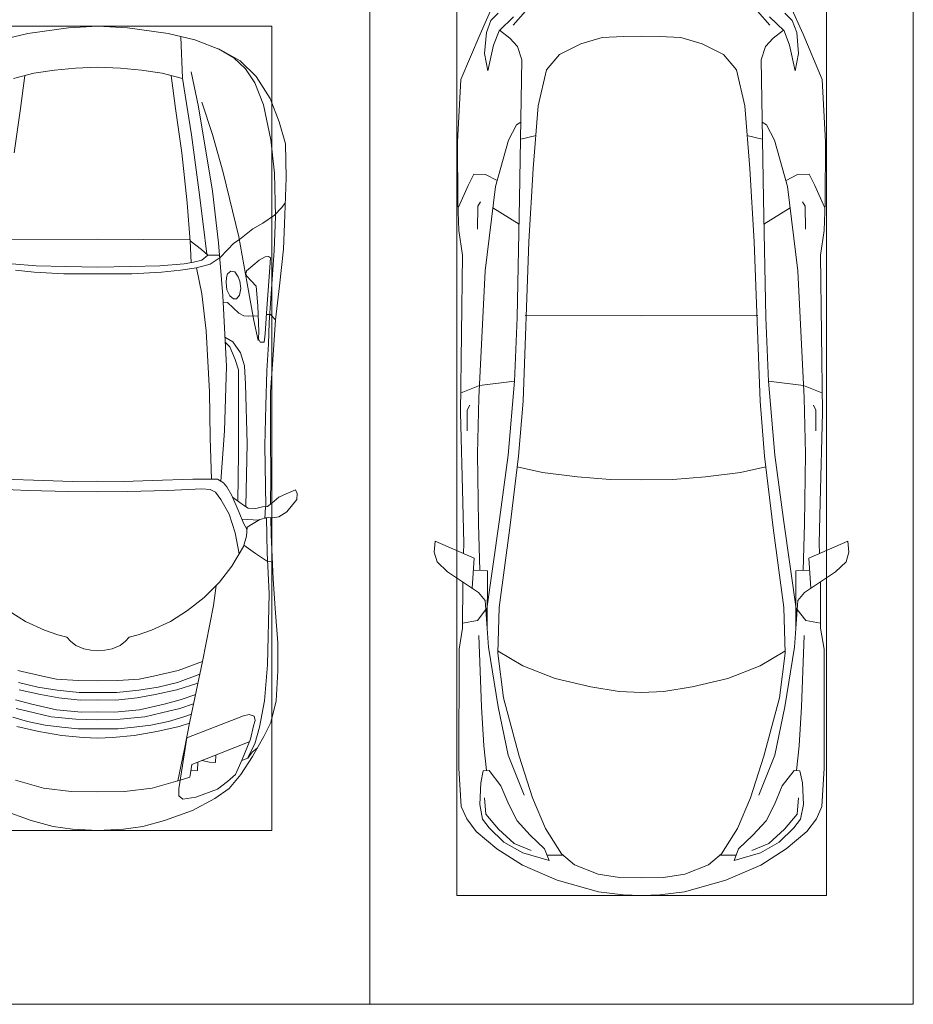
# Model space of a CAD drawing. Header units: millimetres. Extents: x -32229 to 170644, y -13689 to 125138.
# Tile 63 of 256: x 28325 to 32435, y 59050 to 63580. Entities that reach past the tile are written whole.
import ezdxf

# ---------------------------------------------------------------- set-up
doc = ezdxf.new("R2010")
doc.units = ezdxf.units.MM
doc.layers.add('A-DETL-GENF', color=7, linetype='Continuous', lineweight=18)
doc.layers.add('C-PRKG', color=7, linetype='Continuous', lineweight=18)

# ---------------------------------------------------------------- blocks, each defined once
blk = doc.blocks.new('АР_Машиноместо - 5300x2500_С-V11--01 ЭО')
at = {"layer": 'A-DETL-GENF', "color": 253, "lineweight": 13, "true_color": 0xaaaaaa}
for p, q in [((565.9, 4595.1), (507.1, 4462.6)), ((1934.1, 4595.1), (1992.9, 4462.6)), ((557.5, 4525.7), (590.7, 4560.1)), ((661.8, 4543.1), (594.6, 4479.3)), ((717.1, 4568.9), (659.6, 4505.3)), ((1782.9, 4568.9), (1840.4, 4505.3)), ((1838.2, 4543.1), (1905.4, 4479.3)), ((1942.5, 4525.7), (1909.3, 4560.1)), ((536.4, 4471.4), (557.5, 4525.7)), ((1963.6, 4471.4), (1942.5, 4525.7)), ((507.1, 4462.6), (419.6, 4254.2)), ((528.4, 4374.7), (536.4, 4471.4)), ((594.6, 4479.3), (569.5, 4413.1)), ((645, 4445.5), (597.3, 4481.4)), ((679.6, 4406.3), (645, 4445.5)), ((970.5, 4419.3), (1069.6, 4447.3)), ((1069.6, 4447.3), (1167.1, 4453.2)), ((1167.1, 4453.2), (1250, 4453.9)), ((1332.9, 4453.2), (1250, 4453.9)), ((1430.4, 4447.3), (1332.9, 4453.2)), ((1529.5, 4419.3), (1430.4, 4447.3)), ((1820.4, 4406.3), (1855, 4445.5)), ((1855, 4445.5), (1902.7, 4481.4)), ((1905.4, 4479.3), (1930.5, 4413.1)), ((1971.6, 4374.7), (1963.6, 4471.4)), ((1992.9, 4462.6), (2080.4, 4254.2)), ((569.5, 4413.1), (543.7, 4295.1)), ((699.7, 4345.5), (679.6, 4406.3)), ((872.7, 4370.2), (970.5, 4419.3)), ((1627.3, 4370.2), (1529.5, 4419.3)), ((1800.3, 4345.5), (1820.4, 4406.3)), ((1930.5, 4413.1), (1956.3, 4295.1)), ((543.7, 4295.1), (528.4, 4374.7)), ((812.5, 4298.9), (872.7, 4370.2)), ((1687.5, 4298.9), (1627.3, 4370.2)), ((1956.3, 4295.1), (1971.6, 4374.7)), ((689.3, 3705.5), (699.7, 4345.5)), ((1810.7, 3705.5), (1800.3, 4345.5)), ((774.4, 4132.9), (812.5, 4298.9)), ((1725.6, 4132.9), (1687.5, 4298.9)), ((419.6, 4254.2), (403.4, 3968)), ((2080.4, 4254.2), (2096.6, 3968)), ((752.2, 3845.6), (774.4, 4132.9)), ((1747.8, 3845.6), (1725.6, 4132.9)), ((638.7, 3975.4), (675.2, 4045.5)), ((675.2, 4045.5), (694.6, 4057.6)), ((1824.8, 4045.5), (1805.4, 4057.6)), ((1861.3, 3975.4), (1824.8, 4045.5)), ((403.4, 3968), (405.6, 3688.5)), ((578.7, 3762.9), (638.7, 3975.4)), ((1921.3, 3762.9), (1861.3, 3975.4)), ((2096.6, 3968), (2094.4, 3688.5)), ((453.1, 3766.3), (478.4, 3819.3)), ((478.4, 3819.3), (532.5, 3818.1)), ((532.5, 3818.1), (585.5, 3790.5)), ((731.2, 3507.6), (752.2, 3845.6)), ((1768.8, 3507.6), (1747.8, 3845.6)), ((1967.5, 3818.1), (1914.5, 3790.5)), ((2021.6, 3819.3), (1967.5, 3818.1)), ((2046.9, 3766.3), (2021.6, 3819.3)), ((408.2, 3667), (453.1, 3766.3)), ((530.9, 3374.8), (578.7, 3762.9)), ((1969.1, 3374.8), (1921.3, 3762.9)), ((2091.8, 3667), (2046.9, 3766.3)), ((405.6, 3688.5), (409.5, 3560)), ((495.5, 3566.1), (496.8, 3671.6)), ((496.8, 3671.6), (510.1, 3691.5)), ((678.7, 3159.5), (689.3, 3705.5)), ((1821.3, 3159.5), (1810.7, 3705.5)), ((2003.2, 3671.6), (1989.9, 3691.5)), ((2004.5, 3566.1), (2003.2, 3671.6)), ((2094.4, 3688.5), (2090.5, 3560)), ((687.1, 3588.8), (566.5, 3663.9)), ((1812.9, 3588.8), (1933.5, 3663.9)), ((409.5, 3560), (426.5, 3446.8)), ((2090.5, 3560), (2073.5, 3446.8)), ((704.9, 2775.5), (731.2, 3507.6)), ((1795.1, 2775.5), (1768.8, 3507.6)), ((426.5, 3446.8), (417.5, 2723)), ((2073.5, 3446.8), (2082.5, 2723)), ((501.4, 2789.7), (530.9, 3374.8)), ((1998.6, 2789.7), (1969.1, 3374.8)), ((665.6, 2864.6), (678.7, 3159.5)), ((1834.4, 2864.6), (1821.3, 3159.5)), ((665.8, 2867.4), (505.1, 2846.9)), ((636.6, 2526.5), (665.8, 2867.4)), ((1834.2, 2867.4), (1994.9, 2846.9)), ((1863.4, 2526.5), (1834.2, 2867.4)), ((505.1, 2846.9), (420.9, 2813.3)), ((1994.9, 2846.9), (2079.1, 2813.3)), ((495.7, 2532.3), (501.4, 2789.7)), ((684.2, 2522.3), (704.9, 2775.5)), ((1815.8, 2522.3), (1795.1, 2775.5)), ((2004.3, 2532.3), (1998.6, 2789.7)), ((417.5, 2723), (428.2, 2308.5)), ((447.8, 2733.7), (459.7, 2756.2)), ((447.8, 2638.7), (447.8, 2733.7)), ((2052.2, 2733.7), (2040.3, 2756.2)), ((2052.2, 2638.7), (2052.2, 2733.7)), ((2082.5, 2723), (2071.8, 2308.5)), ((500, 2210.1), (495.7, 2532.3)), ((636.6, 2526.5), (597, 2231)), ((644.6, 2191.8), (684.2, 2522.3)), ((1855.4, 2191.8), (1815.8, 2522.3)), ((1863.4, 2526.5), (1903, 2231)), ((2000, 2210.1), (2004.3, 2532.3)), ((428.2, 2308.5), (432.3, 2119.9)), ((2071.8, 2308.5), (2067.7, 2119.9)), ((597, 2231), (535, 1798.3)), ((1903, 2231), (1965, 1798.3)), ((505.9, 1996), (500, 2210.1)), ((595.8, 1824.8), (644.6, 2191.8)), ((1904.2, 1824.8), (1855.4, 2191.8)), ((1994.1, 1996), (2000, 2210.1)), ((296.8, 2079.9), (301.4, 2130.5)), ((301.4, 2130.5), (479.9, 2052.9)), ((2198.6, 2130.5), (2020.1, 2052.9)), ((2203.2, 2079.9), (2198.6, 2130.5)), ((432.3, 2119.9), (430.7, 2073.9)), ((2067.7, 2119.9), (2069.3, 2073.9)), ((309.5, 2036.1), (296.8, 2079.9)), ((479.9, 2052.9), (471, 1914.3)), ((2020.1, 2052.9), (2029, 1914.3)), ((2190.5, 2036.1), (2203.2, 2079.9)), ((357.8, 1990.1), (309.5, 2036.1)), ((540.9, 1993.7), (476.3, 1997.9)), ((540.9, 1993.7), (539.8, 1733.1)), ((1959.1, 1993.7), (2023.7, 1997.9)), ((1959.1, 1993.7), (1960.2, 1733.1)), ((2142.2, 1990.1), (2190.5, 2036.1)), ((500.6, 1894.5), (357.8, 1990.1)), ((1999.4, 1894.5), (2142.2, 1990.1)), ((426.5, 1730.9), (427.5, 1943)), ((2073.5, 1730.9), (2072.5, 1943)), ((530.6, 1857.6), (500.6, 1894.5)), ((546.5, 1642.6), (530.6, 1857.6)), ((1953.5, 1642.6), (1969.4, 1857.6)), ((1969.4, 1857.6), (1999.4, 1894.5)), ((533.6, 1816.8), (495, 1765.3)), ((589.4, 1615.5), (595.8, 1824.8)), ((1910.6, 1615.5), (1904.2, 1824.8)), ((1966.4, 1816.8), (2005, 1765.3)), ((410.6, 1634.2), (426.5, 1730.9)), ((495, 1765.3), (426.6, 1753.4)), ((2005, 1765.3), (2073.4, 1753.4)), ((2089.4, 1634.2), (2073.5, 1730.9)), ((409.5, 1087), (410.6, 1634.2)), ((2090.5, 1087), (2089.4, 1634.2)), ((615.4, 1410.3), (589.4, 1615.5)), ((590.4, 1624.3), (703.6, 1557.1)), ((1909.6, 1624.3), (1796.4, 1557.1)), ((1884.6, 1410.3), (1910.6, 1615.5)), ((703.6, 1557.1), (852.8, 1499)), ((1796.4, 1557.1), (1647.2, 1499)), ((852.8, 1499), (1016.6, 1459.9)), ((1647.2, 1499), (1483.4, 1459.9)), ((1016.6, 1459.9), (1146.9, 1439.4)), ((1483.4, 1459.9), (1353.1, 1439.4)), ((687.4, 1141), (615.4, 1410.3)), ((1146.9, 1439.4), (1250, 1434.1)), ((1353.1, 1439.4), (1250, 1434.1)), ((1812.6, 1141), (1884.6, 1410.3)), ((749.2, 950.3), (687.4, 1141)), ((1750.8, 950.3), (1812.6, 1141)), ((420.9, 910.7), (409.5, 1087)), ((510.2, 1018.7), (521.5, 1074.5)), ((521.5, 1074.5), (548.5, 1076.2)), ((548.5, 1076.2), (603.4, 1004.8)), ((1951.5, 1076.2), (1896.6, 1004.8)), ((1978.5, 1074.5), (1951.5, 1076.2)), ((1989.8, 1018.7), (1978.5, 1074.5)), ((2079.1, 910.7), (2090.5, 1087)), ((505.7, 920), (510.2, 1018.7)), ((603.4, 1004.8), (639.1, 920)), ((1896.6, 1004.8), (1860.9, 920)), ((1994.3, 920), (1989.8, 1018.7)), ((445.9, 853.1), (420.9, 910.7)), ((519.1, 851.5), (505.7, 920)), ((639.1, 920), (677.4, 843.7)), ((809.1, 809.4), (749.2, 950.3)), ((1690.9, 809.4), (1750.8, 950.3)), ((1860.9, 920), (1822.6, 843.7)), ((1980.9, 851.5), (1994.3, 920)), ((2054.1, 853.1), (2079.1, 910.7)), ((489, 795.6), (445.9, 853.1)), ((550, 812.3), (519.1, 851.5)), ((677.4, 843.7), (737.5, 778.3)), ((1822.6, 843.7), (1762.5, 778.3)), ((1950, 812.3), (1980.9, 851.5)), ((2011, 795.6), (2054.1, 853.1)), ((584.4, 714.6), (489, 795.6)), ((616.5, 746.4), (550, 812.3)), ((737.5, 778.3), (804.5, 715.7)), ((881.5, 691.6), (809.1, 809.4)), ((1618.5, 691.6), (1690.9, 809.4)), ((1762.5, 778.3), (1695.5, 715.7)), ((1883.5, 746.4), (1950, 812.3)), ((1915.6, 714.6), (2011, 795.6)), ((703.5, 696.4), (616.5, 746.4)), ((1796.5, 696.4), (1883.5, 746.4)), ((701.8, 640.4), (584.4, 714.6)), ((824.6, 660.9), (703.5, 696.4)), ((804.5, 715.7), (824.6, 660.9)), ((888.4, 685.9), (815.2, 686.6)), ((941.4, 642.2), (881.5, 691.6)), ((1558.6, 642.2), (1618.5, 691.6)), ((1611.6, 685.9), (1684.8, 686.6)), ((1695.5, 715.7), (1675.4, 660.9)), ((1675.4, 660.9), (1796.5, 696.4)), ((1798.2, 640.4), (1915.6, 714.6)), ((861.8, 571.6), (701.8, 640.4)), ((1050.7, 599.4), (941.4, 642.2)), ((1449.3, 599.4), (1558.6, 642.2)), ((1638.2, 571.6), (1798.2, 640.4)), ((1148.8, 583), (1050.7, 599.4)), ((1351.2, 583), (1449.3, 599.4)), ((1052.6, 517.5), (861.8, 571.6)), ((1250, 581.6), (1148.8, 583)), ((1250, 581.6), (1351.2, 583)), ((1447.4, 517.5), (1638.2, 571.6)), ((1165.1, 503.1), (1052.6, 517.5)), ((1250, 500), (1165.1, 503.1)), ((1250, 500), (1334.9, 503.1)), ((1334.9, 503.1), (1447.4, 517.5))]:
    blk.add_line(p, q, dxfattribs=at)
at = {"layer": 'A-DETL-GENF', "color": 254, "lineweight": 13, "true_color": 0xd4d4d4}
for p, q in [((694.6, 3980.4), (765.1, 3996.8)), ((1805.4, 3980.4), (1734.9, 3996.8)), ((715.1, 3168.3), (1250, 3167.3)), ((1784.9, 3168.3), (1250, 3167.3)), ((677.9, 2473), (794.6, 2446)), ((1822.1, 2473), (1705.4, 2446)), ((794.6, 2446), (955.7, 2426.8)), ((955.7, 2426.8), (1105.5, 2413.7)), ((1105.5, 2413.7), (1250, 2412.9)), ((1394.5, 2413.7), (1250, 2412.9)), ((1544.3, 2426.8), (1394.5, 2413.7)), ((1705.4, 2446), (1544.3, 2426.8)), ((513.9, 1368.9), (502.3, 1696.3)), ((1986.1, 1368.9), (1997.7, 1696.3)), ((590.3, 1367.8), (546.5, 1642.6)), ((1909.7, 1367.8), (1953.5, 1642.6)), ((524.9, 1188.6), (513.9, 1368.9)), ((636.7, 1146), (590.3, 1367.8)), ((1863.3, 1146), (1909.7, 1367.8)), ((1975.1, 1188.6), (1986.1, 1368.9)), ((537.4, 1076.1), (524.9, 1188.6)), ((1962.6, 1076.1), (1975.1, 1188.6)), ((710.2, 962.8), (636.7, 1146)), ((1789.8, 962.8), (1863.3, 1146)), ((534.5, 874.4), (528.1, 949.5)), ((1965.5, 874.4), (1971.9, 949.5)), ((591.7, 805), (534.5, 874.4)), ((1908.3, 805), (1965.5, 874.4)), ((664.7, 739.9), (591.7, 805)), ((1835.3, 739.9), (1908.3, 805)), ((742.6, 707.8), (664.7, 739.9)), ((1757.4, 707.8), (1835.3, 739.9))]:
    blk.add_line(p, q, dxfattribs=at)
at = {"layer": 'C-PRKG', "color": 253, "lineweight": 13, "true_color": 0xaaaaaa}
for p, q in [((0, 0), (0, 5300)), ((2500, 0), (2500, 5300)), ((400, 500), (400, 4800)), ((2100, 500), (2100, 4800)), ((400, 500), (2100, 500)), ((2500, 0), (0, 0))]:
    blk.add_line(p, q, dxfattribs=at)
blk = doc.blocks.new('АР_Машиноместо - 4900x2400_М__5300х2500_-V43--01 ЭО')
at = {"layer": 'A-DETL-GENF', "color": 253, "lineweight": 13, "true_color": 0xaaaaaa}
for p, q in [((1114.6, 4493), (927, 4466.6)), ((1250, 4500), (1114.6, 4493)), ((1250, 4500), (1385.4, 4493)), ((1385.4, 4493), (1573, 4466.6)), ((927, 4466.6), (804.4, 4436.7)), ((1573, 4466.6), (1695.6, 4436.7)), ((1638.8, 4260.3), (1630.7, 4451.1)), ((1695.6, 4436.7), (1814, 4391.6)), ((1814, 4391.6), (1903.7, 4340.6)), ((1146, 4306.7), (1050.4, 4297.3)), ((1250, 4312), (1146, 4306.7)), ((1250, 4312), (1354, 4306.7)), ((1354, 4306.7), (1449.6, 4297.3)), ((1903.7, 4340.6), (1977.5, 4267.9)), ((955.5, 4283.9), (861, 4259.4)), ((914, 4272.5), (893.6, 4121.6)), ((1050.4, 4297.3), (955.5, 4283.9)), ((1449.6, 4297.3), (1544.5, 4283.9)), ((1544.5, 4283.9), (1639, 4259.4)), ((1586, 4272.5), (1606.4, 4121.6)), ((1977.5, 4267.9), (2041.4, 4167)), ((2041.4, 4167), (2083.6, 4059.2)), ((893.6, 4121.6), (863.9, 3917.5)), ((1606.4, 4121.6), (1636.1, 3917.5)), ((2083.6, 4059.2), (2112.6, 3958.4)), ((2112.6, 3958.4), (2116, 3802.9)), ((1636.1, 3917.5), (1659.9, 3687.8)), ((2116, 3802.9), (2109.8, 3630)), ((1659.9, 3687.8), (1673.4, 3509.6)), ((2096.2, 3665.5), (2111.9, 3688.4)), ((2008.6, 3594.2), (2061.4, 3629.8)), ((2061.4, 3629.8), (2096.2, 3665.5)), ((2109.8, 3630), (2102.9, 3474.2)), ((1962.1, 3567), (2008.6, 3594.2)), ((1901.7, 3518.6), (1962.1, 3567)), ((1250, 3520.1), (827.2, 3517.2)), ((1250, 3520.1), (1672.8, 3517.2)), ((1674.4, 3512.1), (1679, 3413)), ((1726.8, 3472.4), (1674.4, 3512.1)), ((1823.6, 3260.1), (1804.3, 3502.8)), ((1845.3, 3470.4), (1875.1, 3501.2)), ((1875.1, 3501.2), (1901.7, 3518.6)), ((1755.7, 3447), (1726.8, 3472.4)), ((1727, 3424.2), (1755.7, 3447)), ((1755.7, 3447.2), (1808.7, 3447.2)), ((1809.8, 3433.7), (1845.3, 3470.4)), ((2102.9, 3474.2), (2084.3, 3305.9)), ((965.3, 3397.8), (853.3, 3407.2)), ((1102.5, 3394.3), (965.3, 3397.8)), ((1397.5, 3394.3), (1534.7, 3397.8)), ((1534.7, 3397.8), (1646.7, 3407.2)), ((1646.7, 3407.2), (1688.9, 3414.8)), ((1688.9, 3414.8), (1727, 3424.2)), ((1992, 3422.8), (1933.2, 3375.1)), ((2018.5, 3439.1), (1992, 3422.8)), ((2033.8, 3441.1), (2018.5, 3439.1)), ((2043.4, 3434.5), (2033.8, 3441.1)), ((2037.8, 3347.3), (2043.4, 3434.5)), ((1250, 3391.3), (1102.5, 3394.3)), ((1250, 3391.3), (1397.5, 3394.3)), ((1845.9, 3360.7), (1841.3, 3344.5)), ((1861.3, 3372.5), (1845.9, 3360.7)), ((1880, 3369.3), (1861.3, 3372.5)), ((1894.8, 3346.8), (1880, 3369.3)), ((1933.2, 3375.1), (1930.3, 3360.7)), ((1930.3, 3360.7), (1935.4, 3349.7)), ((1841.3, 3344.5), (1838.9, 3321.2)), ((1838.9, 3321.2), (1842.8, 3286.3)), ((1902.9, 3327.4), (1894.8, 3346.8)), ((1906.4, 3292.5), (1902.9, 3327.4)), ((1935.4, 3349.7), (1977.8, 3303.2)), ((2025.2, 3179.9), (2037.8, 3347.3)), ((1842.8, 3286.3), (1856.8, 3259.9)), ((1887.9, 3245.7), (1900.2, 3262.3)), ((1900.2, 3262.3), (1906.4, 3292.5)), ((1977.8, 3303.2), (1984.7, 3213.7)), ((2084.3, 3305.9), (2067.1, 3148.3)), ((1840.7, 2936), (1823.6, 3260.1)), ((1825.4, 3227.6), (1845.5, 3228.1)), ((1845.5, 3228.1), (1898.3, 3179.4)), ((1856.8, 3259.9), (1873.2, 3246.1)), ((1873.2, 3246.1), (1887.9, 3245.7)), ((1898.3, 3179.4), (1920.5, 3167.7)), ((1984.7, 3213.7), (1989.1, 3094.6)), ((2019.2, 3085), (2025.2, 3179.9)), ((2024.8, 3173.5), (2043.1, 3174.2)), ((2043.1, 3174.2), (2067.1, 3148.3)), ((1920.5, 3167.7), (1941.6, 3165.4)), ((1941.6, 3165.4), (1986.4, 3168)), ((2067.2, 3149.3), (2054, 2964.8)), ((1989.1, 3094.6), (1987.8, 3061.4)), ((2014.4, 3046.1), (2019.2, 3085)), ((1834.9, 3046.1), (1856.4, 3024.6)), ((1987.8, 3061.4), (1995.5, 3046.6)), ((1995.5, 3046.6), (2014.4, 3046.1)), ((1856.4, 3024.6), (1881.3, 2966.7)), ((1881.3, 2966.7), (1895.6, 2919.4)), ((2054, 2964.8), (2043.9, 2818.3)), ((1832.2, 2638.3), (1840.7, 2936)), ((1895.6, 2919.4), (1895.6, 2850.8)), ((1895.6, 2850.8), (1896.5, 2534.3)), ((2043.9, 2818.3), (2043.2, 2613.6)), ((1815.2, 2406.5), (1832.2, 2638.3)), ((2043.2, 2613.6), (2045.5, 2423.6)), ((1896.5, 2534.3), (1893.9, 2314.9)), ((999.2, 2409.3), (813.8, 2416.7)), ((1132.7, 2404.6), (999.2, 2409.3)), ((1250, 2406.6), (1132.7, 2404.6)), ((1250, 2406.6), (1367.3, 2404.6)), ((1367.3, 2404.6), (1500.8, 2409.3)), ((1500.8, 2409.3), (1686.2, 2416.7)), ((1686.2, 2416.7), (1799.4, 2415.4)), ((1799.4, 2415.4), (1827.2, 2399.7)), ((2045.5, 2423.6), (2044, 2301.1)), ((929.1, 2364.1), (772.7, 2371.5)), ((1115.2, 2358.7), (929.1, 2364.1)), ((1250, 2357.8), (1115.2, 2358.7)), ((1250, 2357.8), (1384.8, 2358.7)), ((1384.8, 2358.7), (1570.9, 2364.1)), ((1570.9, 2364.1), (1727.3, 2371.5)), ((1727.3, 2371.5), (1765.7, 2368.8)), ((1765.7, 2368.8), (1790, 2355.4)), ((1827.2, 2399.7), (1843.3, 2380.3)), ((1843.3, 2380.3), (1866.2, 2340.5)), ((2115.6, 2347.9), (2158.8, 2366.2)), ((2158.8, 2366.2), (2166.9, 2350.6)), ((1790, 2355.4), (1814.9, 2322.3)), ((1814.9, 2322.3), (1852.7, 2254.2)), ((1866.2, 2340.5), (1899.2, 2263)), ((1869.4, 2332.9), (1919.4, 2296)), ((2050.2, 2306.1), (2082.6, 2333.8)), ((2082.6, 2333.8), (2115.6, 2347.9)), ((2164.8, 2322.3), (2118.3, 2266.4)), ((2166.9, 2350.6), (2164.8, 2322.3)), ((1919.4, 2296), (1941, 2282.6)), ((1941, 2282.6), (1976.7, 2281.2)), ((1976.7, 2281.2), (2006.4, 2288.6)), ((2006.4, 2288.6), (2030, 2290)), ((2018, 2235.6), (2020.9, 2288.7)), ((2030, 2290), (2050.2, 2306.1)), ((2118.3, 2266.4), (2082.6, 2243.4)), ((1852.7, 2254.2), (1880.3, 2168.6)), ((1899.2, 2263), (1920.1, 2213.8)), ((1913.4, 2231.3), (1989.9, 2227.1)), ((1963.3, 2211.8), (1994.9, 2230)), ((1994.9, 2230), (2032.5, 2239.2)), ((2054.9, 2238.7), (2018.2, 2239.5)), ((2047, 2159.1), (2045, 2238.9)), ((2082.6, 2243.4), (2054.9, 2238.7)), ((1920.1, 2213.8), (1935.1, 2186.5)), ((1932.9, 2153.8), (1935.7, 2195.4)), ((1935.7, 2195.4), (1963.3, 2211.8)), ((1880.3, 2168.6), (1899.7, 2072.7)), ((1919.3, 2105.7), (1932.9, 2153.8)), ((2055.1, 1956.8), (2047, 2159.1)), ((1865.4, 2015), (1919.3, 2105.7)), ((1921.2, 2112.6), (1974.5, 2074.6)), ((1974.5, 2074.6), (2024.9, 2041)), ((2024.9, 2041), (2052.5, 2034.4)), ((1809.3, 1941.6), (1865.4, 2015)), ((2065.2, 1820.7), (2055.1, 1956.8)), ((1738.9, 1871.7), (1809.3, 1941.6)), ((1781.7, 1834.2), (1794.3, 1926.7)), ((1662.5, 1812.1), (1738.9, 1871.7)), ((917, 1761.1), (837.5, 1812.1)), ((1583, 1761.1), (1662.5, 1812.1)), ((1730, 1576.5), (1781.7, 1834.2)), ((2078, 1662.9), (2065.2, 1820.7)), ((1004.2, 1721.4), (917, 1761.1)), ((1064.9, 1700.5), (1004.2, 1721.4)), ((1435.1, 1700.5), (1495.8, 1721.4)), ((1495.8, 1721.4), (1583, 1761.1)), ((1107.2, 1689.8), (1064.9, 1700.5)), ((1123.5, 1670.9), (1107.2, 1689.8)), ((1376.5, 1670.9), (1392.8, 1689.8)), ((1392.8, 1689.8), (1435.1, 1700.5)), ((1147.5, 1650.5), (1123.5, 1670.9)), ((1184.7, 1635.7), (1147.5, 1650.5)), ((1217.8, 1629.1), (1184.7, 1635.7)), ((1282.2, 1629.1), (1315.3, 1635.7)), ((1315.3, 1635.7), (1352.5, 1650.5)), ((1352.5, 1650.5), (1376.5, 1670.9)), ((2078, 1534.1), (2078, 1662.9)), ((1217.8, 1629.1), (1250, 1626.8)), ((1282.2, 1629.1), (1250, 1626.8)), ((1618.3, 1536.4), (1730, 1576.5)), ((1673.2, 1300.9), (1730, 1576.5)), ((994.9, 1509.3), (881.7, 1536.4)), ((1060, 1496.1), (994.9, 1509.3)), ((1159.3, 1489.1), (1060, 1496.1)), ((1340.7, 1489.1), (1440, 1496.1)), ((1440, 1496.1), (1505.1, 1509.3)), ((1505.1, 1509.3), (1618.3, 1536.4)), ((1615.7, 1480.8), (1718, 1518.1)), ((2069.2, 1396.6), (2078, 1534.1)), ((973.4, 1459.7), (884.3, 1480.8)), ((1061.9, 1445.7), (973.4, 1459.7)), ((1250, 1488.3), (1159.3, 1489.1)), ((1250, 1488.3), (1340.7, 1489.1)), ((1438.1, 1445.7), (1526.6, 1459.7)), ((1526.6, 1459.7), (1615.7, 1480.8)), ((1613, 1446.5), (1709.6, 1477.3)), ((986.2, 1425.6), (887, 1446.5)), ((1070, 1410.4), (986.2, 1425.6)), ((1163.9, 1435.1), (1061.9, 1445.7)), ((1168.3, 1399.8), (1070, 1410.4)), ((1250, 1435.1), (1163.9, 1435.1)), ((1250, 1435.1), (1336.1, 1435.1)), ((1331.7, 1399.8), (1430, 1410.4)), ((1336.1, 1435.1), (1438.1, 1445.7)), ((1430, 1410.4), (1513.8, 1425.6)), ((1513.8, 1425.6), (1613, 1446.5)), ((1628.6, 1401.1), (1699.5, 1424.6)), ((945.3, 1380.6), (871.4, 1401.1)), ((958.3, 1341.1), (873.8, 1361.2)), ((1059, 1354.8), (945.3, 1380.6)), ((1250, 1400.1), (1168.3, 1399.8)), ((1250, 1400.1), (1331.7, 1399.8)), ((1441, 1354.8), (1554.7, 1380.6)), ((1541.7, 1341.1), (1626.2, 1361.2)), ((1554.7, 1380.6), (1628.6, 1401.1)), ((1626.2, 1361.2), (1690.1, 1383.1)), ((2044.3, 1296.1), (2069.2, 1396.6)), ((925.2, 1301.6), (859.1, 1321.2)), ((1035, 1323.2), (958.3, 1341.1)), ((1148.3, 1312.4), (1035, 1323.2)), ((1174.5, 1344.2), (1059, 1354.8)), ((1250, 1344.9), (1174.5, 1344.2)), ((1250, 1344.9), (1325.5, 1344.2)), ((1325.5, 1344.2), (1441, 1354.8)), ((1351.7, 1312.4), (1465, 1323.2)), ((1465, 1323.2), (1541.7, 1341.1)), ((1574.8, 1301.6), (1640.9, 1321.2)), ((1640.9, 1321.2), (1680.1, 1334.4)), ((1919.3, 1327.1), (1658.9, 1225.9)), ((1945.6, 1333.3), (1919.3, 1327.1)), ((1968.2, 1326), (1945.6, 1333.3)), ((1972.8, 1305.2), (1968.2, 1326)), ((978.6, 1254.6), (876.3, 1278.7)), ((1007.1, 1283.7), (925.2, 1301.6)), ((1083.6, 1274.6), (1007.1, 1283.7)), ((1159.1, 1267.9), (1083.6, 1274.6)), ((1250, 1309.3), (1148.3, 1312.4)), ((1250, 1309.3), (1351.7, 1312.4)), ((1340.9, 1267.9), (1416.4, 1274.6)), ((1416.4, 1274.6), (1492.9, 1283.7)), ((1492.9, 1283.7), (1574.8, 1301.6)), ((1521.4, 1254.6), (1623.7, 1278.7)), ((1623.7, 1278.7), (1671.7, 1293.7)), ((1646.2, 1167.4), (1673.2, 1300.9)), ((1951.8, 1220.1), (1965, 1280.6)), ((1965, 1280.6), (1972.8, 1305.2)), ((2012.6, 1232.1), (2044.3, 1296.1)), ((1084.1, 1236), (978.6, 1254.6)), ((1182.5, 1227.5), (1084.1, 1236)), ((1250, 1266.6), (1159.1, 1267.9)), ((1250, 1223.7), (1182.5, 1227.5)), ((1250, 1266.6), (1340.9, 1267.9)), ((1250, 1223.7), (1317.5, 1227.5)), ((1317.5, 1227.5), (1415.9, 1236)), ((1415.9, 1236), (1521.4, 1254.6)), ((1658.9, 1225.9), (1622.3, 991.4)), ((1960.7, 1140.4), (2012.6, 1232.1)), ((1913.1, 1126.3), (1951.8, 1220.1)), ((1959.6, 1159.6), (1983.8, 1180.5)), ((1617.4, 1027.5), (1646.2, 1167.4)), ((1906.8, 1056.8), (1960.7, 1140.4)), ((1911, 1121.6), (1938.7, 1132.6)), ((1938.7, 1132.6), (1959.6, 1159.6)), ((1882.1, 1057.3), (1913.1, 1126.3)), ((1845.3, 1024.4), (1882.1, 1057.3)), ((1852.8, 992.8), (1906.8, 1056.8)), ((1000.2, 994.5), (871.4, 1031.3)), ((1499.8, 994.5), (1628.6, 1031.3)), ((1799.1, 989.1), (1845, 1024.3)), ((1127.4, 979.8), (1000.2, 994.5)), ((1250, 977.6), (1127.4, 979.8)), ((1250, 977.6), (1372.6, 979.8)), ((1372.6, 979.8), (1499.8, 994.5)), ((1622.3, 991.4), (1622.3, 958.9)), ((1622.3, 958.9), (1641, 944.1)), ((1641, 944.1), (1699.9, 952.6)), ((1699.9, 952.6), (1799.1, 989.1)), ((1788.1, 946.2), (1852.8, 992.8)), ((1684.2, 891), (1788.1, 946.2)), ((943.3, 845.1), (815.8, 891)), ((1556.7, 845.1), (1684.2, 891)), ((1044.2, 818.6), (943.3, 845.1)), ((1132.7, 806), (1044.2, 818.6)), ((1367.3, 806), (1455.8, 818.6)), ((1455.8, 818.6), (1556.7, 845.1)), ((1250, 800), (1132.7, 806)), ((1250, 800), (1367.3, 806))]:
    blk.add_line(p, q, dxfattribs=at)
at = {"layer": 'A-DETL-GENF', "color": 254, "lineweight": 13, "true_color": 0xd4d4d4}
for p, q in [((1803.7, 4395.8), (1875, 4354.8)), ((1875, 4354.8), (1928.5, 4303.1)), ((1651, 4182.8), (1638.8, 4260.3)), ((1713.1, 4128.3), (1678.9, 4289.8)), ((1928.5, 4303.1), (1972.2, 4239.8)), ((1972.2, 4239.8), (2011.4, 4138.1)), ((1680.6, 4000.8), (1651, 4182.8)), ((1776.8, 3741.5), (1713.1, 4128.3)), ((1777.3, 4001.8), (1728.3, 4149.8)), ((2011.4, 4138.1), (2045.3, 3976.8)), ((1714.3, 3746.6), (1680.6, 4000.8)), ((1826.4, 3827.1), (1777.3, 4001.8)), ((2045.3, 3976.8), (2061.4, 3823.4)), ((1897.7, 3530.2), (1826.4, 3827.1)), ((2061.4, 3823.4), (2065.8, 3623.7)), ((1734.5, 3589.1), (1714.3, 3746.6)), ((1804.3, 3502.8), (1776.8, 3741.5)), ((1750.9, 3450.8), (1734.5, 3589.1)), ((2065.8, 3623.7), (2060.5, 3468.5)), ((1936, 3316.2), (1897.7, 3530.2)), ((2060.5, 3468.5), (2038, 3136.6)), ((1702.9, 3388.2), (1765.4, 3405.8)), ((1765.4, 3405.8), (1811.5, 3435.5)), ((957.1, 3368.9), (870, 3377.1)), ((1093.5, 3360.7), (957.1, 3368.9)), ((1250, 3360.7), (1093.5, 3360.7)), ((1250, 3360.7), (1406.5, 3360.7)), ((1406.5, 3360.7), (1542.9, 3368.9)), ((1542.9, 3368.9), (1630, 3377.1)), ((1630, 3377.1), (1702.9, 3388.2)), ((1728.3, 3268.5), (1702.9, 3388.2)), ((1967.3, 3145.9), (1936, 3316.2)), ((1747.2, 3099), (1728.3, 3268.5)), ((1987.5, 3053.2), (1967.3, 3145.9)), ((2038, 3136.6), (2033.7, 3036.3)), ((1762.2, 2818.3), (1747.2, 3099)), ((1871, 3048.1), (1833.3, 3069.7)), ((1904.8, 2997.9), (1871, 3048.1)), ((2033.7, 3036.3), (2026.1, 2913.7)), ((1924.3, 2937.4), (1904.8, 2997.9)), ((1928.4, 2853.3), (1924.3, 2937.4)), ((2026.1, 2913.7), (2022.2, 2754.7)), ((1766.2, 2606.7), (1762.2, 2818.3)), ((1935.6, 2580.5), (1928.4, 2853.3)), ((2022.2, 2754.7), (2016.7, 2571.4)), ((1771.6, 2415.7), (1766.2, 2606.7)), ((1929.4, 2291.4), (1935.6, 2580.5)), ((2016.7, 2571.4), (2022, 2290)), ((2028.2, 2077.7), (2025.5, 2239.3)), ((2037.2, 1889.5), (2028.2, 2077.7)), ((2029.1, 1561.4), (2037.2, 1889.5)), ((2016.6, 1395.6), (2029.1, 1561.4)), ((1992.6, 1274.3), (2016.6, 1395.6)), ((1972.1, 1198.6), (1992.6, 1274.3)), ((1681.2, 1102.9), (1946, 1208.1)), ((1938.3, 1132.1), (1972.1, 1198.6)), ((1790.9, 1112.7), (1791.8, 1146.9)), ((1675.9, 1063.7), (1681.2, 1102.9)), ((1707.1, 1076.2), (1708.8, 1114.5)), ((1727.4, 1121.3), (1762.3, 1113.6)), ((1762.3, 1113.6), (1790.9, 1112.7)), ((1628.7, 1031.9), (1672.3, 1045)), ((1672.3, 1045), (1675.9, 1063.7)), ((1676.7, 1074.4), (1707.1, 1076.2))]:
    blk.add_line(p, q, dxfattribs=at)
at = {"layer": 'C-PRKG', "color": 253, "lineweight": 13, "true_color": 0xaaaaaa}
for p, q in [((2500, 0), (2500, 5300)), ((450, 4500), (2050, 4500)), ((2050, 800), (2050, 4500)), ((450, 800), (2050, 800)), ((2500, 0), (0, 0))]:
    blk.add_line(p, q, dxfattribs=at)
blk = doc.blocks.new('Наметкина 10_РД_АР_П_rvt-1--01 ЭО')
at = {"layer": 'C-PRKG', "color": 253, "lineweight": 13, "true_color": 0xaaaaaa}
for name, p in [('АР_Машиноместо - 4900x2400_М__5300х2500_-V43--01 ЭО', (27435.3, 59050)), ('АР_Машиноместо - 5300x2500_С-V11--01 ЭО', (29935.3, 59050))]:
    blk.add_blockref(name, p, dxfattribs=at)

msp = doc.modelspace()

# ---------------------------------------------------------------- block references
at = {"lineweight": 5}
msp.add_blockref('Наметкина 10_РД_АР_П_rvt-1--01 ЭО', (0, 0), dxfattribs=at)

doc.saveas('drawing.dxf')
